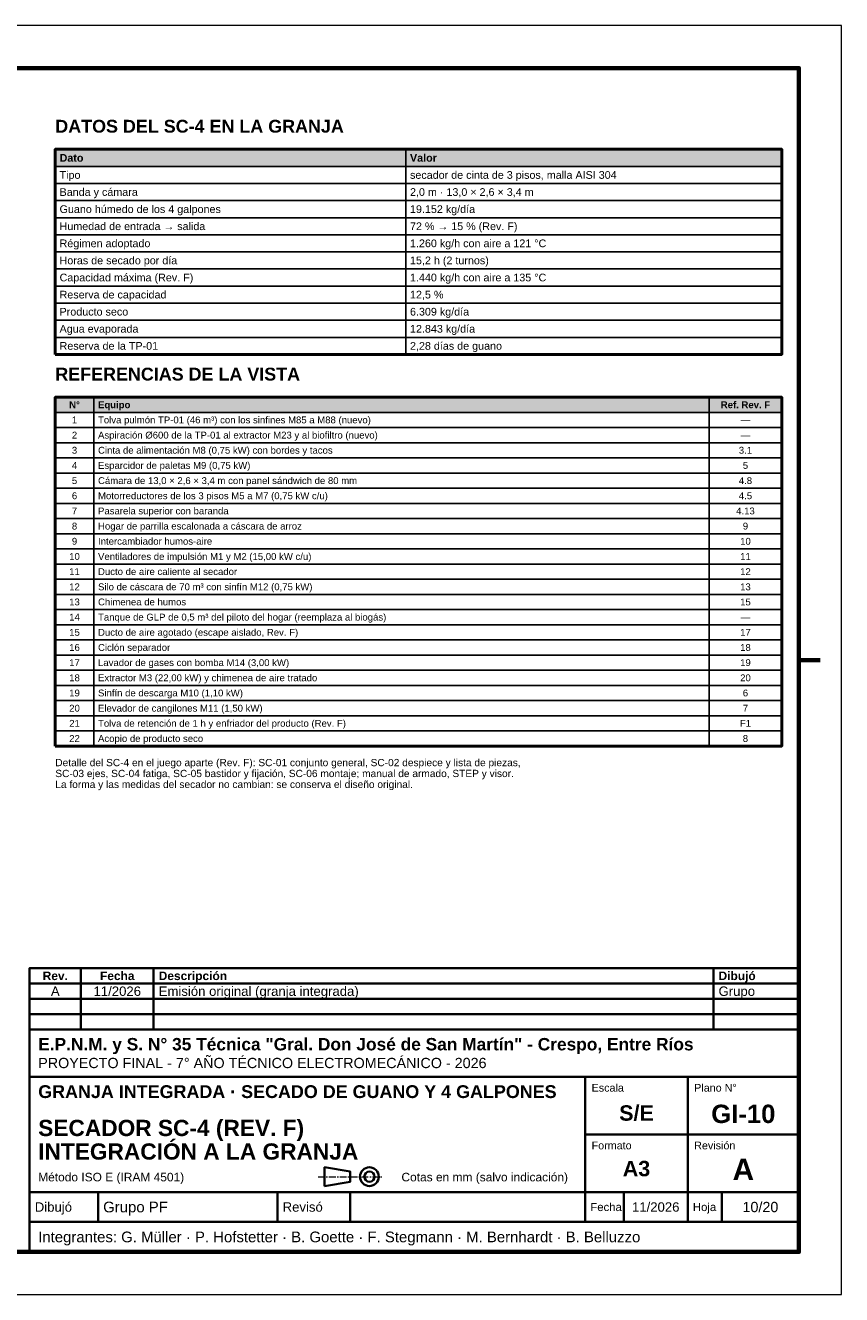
# Model space of a CAD drawing. Header units: millimetres. Extents: x 0 to 420, y 0 to 297.
# Tile 2 of 2: x 229 to 420, y 0 to 297. Entities that reach past the tile are written whole.
import ezdxf
from ezdxf.enums import TextEntityAlignment as Align

# ---------------------------------------------------------------- set-up
doc = ezdxf.new("R2010")
doc.units = ezdxf.units.MM
doc.header["$LTSCALE"] = 0.5
doc.linetypes.add('CENTER', pattern=[5.08, 3.175, -0.635, 0.635, -0.635])
for name, color, linetype, lineweight in [('CONTORNO', 7, 'CONTINUOUS', 50), ('EJES', 1, 'CENTER', 18), ('FINO', 7, 'CONTINUOUS', 25), ('HOJA', 8, 'CONTINUOUS', 13), ('RECUADRO', 7, 'CONTINUOUS', 70), ('RELLENO', 9, 'CONTINUOUS', 13), ('ROTULO', 7, 'CONTINUOUS', 35), ('TEXTO', 7, 'CONTINUOUS', 25)]:
    doc.layers.add(name, color=color, linetype=linetype, lineweight=lineweight)
doc.styles.add('NEGRITA', font='arialbd.ttf')
doc.styles.get("Standard").update_dxf_attribs({"font": 'arial.ttf'})

msp = doc.modelspace()

# ---------------------------------------------------------------- hatches: boundary and pattern name
at = {"layer": 'RELLENO', "true_color": 0xe2e8ee}
for points in [[(236, 264), (406, 264), (406, 268), (236, 268)], [(236, 206.45), (406, 206.45), (406, 210), (236, 210)]]:
    msp.add_hatch(color=7, dxfattribs=at).paths.add_polyline_path(points)

# ---------------------------------------------------------------- linework, layer by layer
at = {"layer": 'CONTORNO'}
for points in [[(236, 220), (406, 220), (406, 268), (236, 268)], [(236, 128.35), (406, 128.35), (406, 210), (236, 210)]]:
    msp.add_lwpolyline(points, close=True, dxfattribs=at)
at = {"layer": 'EJES'}
msp.add_line((297.5, 27.6), (312.5, 27.6), dxfattribs=at)
at = {"layer": 'FINO'}
for p, q in [((318, 268), (318, 220)), ((245, 210), (245, 128.35)), ((389, 210), (389, 128.35))]:
    msp.add_line(p, q, dxfattribs=at)
for points in [[(236, 264), (406, 264), (406, 268), (236, 268)], [(236, 260), (406, 260), (406, 264), (236, 264)], [(236, 256), (406, 256), (406, 260), (236, 260)], [(236, 252), (406, 252), (406, 256), (236, 256)], [(236, 248), (406, 248), (406, 252), (236, 252)], [(236, 244), (406, 244), (406, 248), (236, 248)], [(236, 240), (406, 240), (406, 244), (236, 244)], [(236, 236), (406, 236), (406, 240), (236, 240)], [(236, 232), (406, 232), (406, 236), (236, 236)], [(236, 228), (406, 228), (406, 232), (236, 232)], [(236, 224), (406, 224), (406, 228), (236, 228)], [(236, 220), (406, 220), (406, 224), (236, 224)], [(236, 206.45), (406, 206.45), (406, 210), (236, 210)], [(236, 202.9), (406, 202.9), (406, 206.45), (236, 206.45)], [(236, 199.35), (406, 199.35), (406, 202.9), (236, 202.9)], [(236, 195.8), (406, 195.8), (406, 199.35), (236, 199.35)], [(236, 192.25), (406, 192.25), (406, 195.8), (236, 195.8)], [(236, 188.7), (406, 188.7), (406, 192.25), (236, 192.25)], [(236, 185.15), (406, 185.15), (406, 188.7), (236, 188.7)], [(236, 181.6), (406, 181.6), (406, 185.15), (236, 185.15)], [(236, 178.05), (406, 178.05), (406, 181.6), (236, 181.6)], [(236, 174.5), (406, 174.5), (406, 178.05), (236, 178.05)], [(236, 170.95), (406, 170.95), (406, 174.5), (236, 174.5)], [(236, 167.4), (406, 167.4), (406, 170.95), (236, 170.95)], [(236, 163.85), (406, 163.85), (406, 167.4), (236, 167.4)], [(236, 160.3), (406, 160.3), (406, 163.85), (236, 163.85)], [(236, 156.75), (406, 156.75), (406, 160.3), (236, 160.3)], [(236, 153.2), (406, 153.2), (406, 156.75), (236, 156.75)], [(236, 149.65), (406, 149.65), (406, 153.2), (236, 153.2)], [(236, 146.1), (406, 146.1), (406, 149.65), (236, 149.65)], [(236, 142.55), (406, 142.55), (406, 146.1), (236, 146.1)], [(236, 139), (406, 139), (406, 142.55), (236, 142.55)], [(236, 135.45), (406, 135.45), (406, 139), (236, 139)], [(236, 131.9), (406, 131.9), (406, 135.45), (236, 135.45)], [(236, 128.35), (406, 128.35), (406, 131.9), (236, 131.9)]]:
    msp.add_lwpolyline(points, close=True, dxfattribs=at)
at = {"layer": 'HOJA'}
msp.add_lwpolyline([(0, 0), (420, 0), (420, 297), (0, 297)], close=True, dxfattribs=at)
at = {"layer": 'RECUADRO'}
msp.add_line((415, 148.5), (410, 148.5), dxfattribs=at)
msp.add_lwpolyline([(20, 10), (410, 10), (410, 287), (20, 287)], close=True, dxfattribs=at)
at = {"layer": 'ROTULO'}
for p, q in [((242, 72.8), (242, 76.4)), ((259, 72.8), (259, 76.4)), ((390, 72.8), (390, 76.4)), ((242, 69.2), (242, 72.8)), ((259, 69.2), (259, 72.8)), ((390, 69.2), (390, 72.8)), ((242, 65.6), (242, 69.2)), ((259, 65.6), (259, 69.2)), ((390, 65.6), (390, 69.2)), ((242, 62), (242, 65.6)), ((259, 62), (259, 65.6)), ((390, 62), (390, 65.6)), ((230, 62), (410, 62)), ((230, 10), (230, 62)), ((230, 51), (410, 51)), ((360, 24), (360, 51)), ((384, 24), (384, 51)), ((360, 37.5), (410, 37.5)), ((230, 24), (410, 24)), ((246, 17), (246, 24)), ((288, 17), (288, 24)), ((305, 17), (305, 24)), ((360, 17), (360, 24)), ((369, 17), (369, 24)), ((384, 17), (384, 24)), ((392, 17), (392, 24)), ((230, 17), (410, 17))]:
    msp.add_line(p, q, dxfattribs=at)
for points in [[(230, 72.8), (410, 72.8), (410, 76.4), (230, 76.4)], [(230, 69.2), (410, 69.2), (410, 72.8), (230, 72.8)], [(230, 65.6), (410, 65.6), (410, 69.2), (230, 69.2)], [(230, 62), (410, 62), (410, 65.6), (230, 65.6)], [(299, 25.4), (305, 26.4), (305, 28.8), (299, 29.8)]]:
    msp.add_lwpolyline(points, close=True, dxfattribs=at)
for radius in [2.2, 1.2]:
    msp.add_circle((309.5, 27.6), radius, dxfattribs=at)

# ---------------------------------------------------------------- texts
at = {"layer": 'ROTULO', "style": 'NEGRITA'}
for s, height, p in [('Rev.', 2, (236, 74.6)), ('Fecha', 2, (250.5, 74.6)), ('S/E', 3.6, (372, 42.5)), ('GI-10', 4.3, (397, 42.3)), ('A3', 3.6, (372, 29.5)), ('A', 5, (397, 29.3))]:
    msp.add_text(s, height=height, dxfattribs=at).set_placement(p, align=Align.MIDDLE_CENTER)
for s, height, p in [('Descripción', 2, (260.2, 74.6)), ('Dibujó', 2, (391.2, 74.6)), ('E.P.N.M. y S. N° 35 Técnica "Gral. Don José de San Martín" - Crespo, Entre Ríos', 2.9, (232, 58.6)), ('GRANJA INTEGRADA · SECADO DE GUANO Y 4 GALPONES', 3, (232, 47.5)), ('SECADOR SC-4 (REV. F)', 3.8, (232, 39)), ('INTEGRACIÓN A LA GRANJA', 3.8, (232, 33.49))]:
    msp.add_text(s, height=height, dxfattribs=at).set_placement(p, align=Align.MIDDLE_LEFT)
at = {"layer": 'ROTULO'}
for s, height, p in [('A', 2.2, (236, 71)), ('11/2026', 2.2, (250.5, 71)), ('11/2026', 2.2, (376.5, 20.5)), ('10/20', 2.4, (401, 20.5))]:
    msp.add_text(s, height=height, dxfattribs=at).set_placement(p, align=Align.MIDDLE_CENTER)
for s, height, p in [('Emisión original (granja integrada)', 2.2, (260.2, 71)), ('Grupo', 2.2, (391.2, 71)), ('PROYECTO FINAL - 7° AÑO TÉCNICO ELECTROMECÁNICO - 2026', 2.4, (232, 54.2)), ('Método ISO E (IRAM 4501)', 2, (232, 27.5)), ('Cotas en mm (salvo indicación)', 2, (317, 27.5)), ('Dibujó', 2.2, (231.2, 20.5)), ('Grupo PF', 2.5, (247.2, 20.5)), ('Revisó', 2.2, (289.2, 20.5)), ('Fecha', 1.9, (361.2, 20.5)), ('Hoja', 1.9, (385.2, 20.5)), ('Integrantes: G. Müller · P. Hofstetter · B. Goette · F. Stegmann · M. Bernhardt · B. Belluzzo', 2.5, (232, 13.5))]:
    msp.add_text(s, height=height, dxfattribs=at).set_placement(p, align=Align.MIDDLE_LEFT)
for s, p in [('Escala', (361.5, 49.3)), ('Plano N°', (385.5, 49.3)), ('Formato', (361.5, 35.8)), ('Revisión', (385.5, 35.8))]:
    msp.add_text(s, height=1.8, dxfattribs=at).set_placement(p, align=Align.TOP_LEFT)
at = {"layer": 'TEXTO', "style": 'NEGRITA'}
for s, p in [('DATOS DEL SC-4 EN LA GRANJA', (236, 271)), ('REFERENCIAS DE LA VISTA', (236, 213))]:
    msp.add_text(s, height=3, dxfattribs=at).set_placement(p, align=Align.BOTTOM_LEFT)
for s, height, p in [('Dato', 1.8, (237, 266)), ('Valor', 1.8, (319, 266)), ('Equipo', 1.6, (246, 208.22))]:
    msp.add_text(s, height=height, dxfattribs=at).set_placement(p, align=Align.MIDDLE_LEFT)
at = {"layer": 'TEXTO'}
for s, height, p in [('Tipo', 1.8, (237, 262)), ('secador de cinta de 3 pisos, malla AISI 304', 1.8, (319, 262)), ('Banda y cámara', 1.8, (237, 258)), ('2,0 m · 13,0 × 2,6 × 3,4 m', 1.8, (319, 258)), ('Guano húmedo de los 4 galpones', 1.8, (237, 254)), ('19.152 kg/día', 1.8, (319, 254)), ('Humedad de entrada → salida', 1.8, (237, 250)), ('72 % → 15 % (Rev. F)', 1.8, (319, 250)), ('Régimen adoptado', 1.8, (237, 246)), ('1.260 kg/h con aire a 121 °C', 1.8, (319, 246)), ('Horas de secado por día', 1.8, (237, 242)), ('15,2 h (2 turnos)', 1.8, (319, 242)), ('Capacidad máxima (Rev. F)', 1.8, (237, 238)), ('1.440 kg/h con aire a 135 °C', 1.8, (319, 238)), ('Reserva de capacidad', 1.8, (237, 234)), ('12,5 %', 1.8, (319, 234)), ('Producto seco', 1.8, (237, 230)), ('6.309 kg/día', 1.8, (319, 230)), ('Agua evaporada', 1.8, (237, 226)), ('12.843 kg/día', 1.8, (319, 226)), ('Reserva de la TP-01', 1.8, (237, 222)), ('2,28 días de guano', 1.8, (319, 222)), ('Tolva pulmón TP-01 (46 m³) con los sinfines M85 a M88 (nuevo)', 1.6, (246, 204.68)), ('Aspiración Ø600 de la TP-01 al extractor M23 y al biofiltro (nuevo)', 1.6, (246, 201.12)), ('Cinta de alimentación M8 (0,75 kW) con bordes y tacos', 1.6, (246, 197.58)), ('Esparcidor de paletas M9 (0,75 kW)', 1.6, (246, 194.03)), ('Cámara de 13,0 × 2,6 × 3,4 m con panel sándwich de 80 mm', 1.6, (246, 190.47)), ('Motorreductores de los 3 pisos M5 a M7 (0,75 kW c/u)', 1.6, (246, 186.93)), ('Pasarela superior con baranda', 1.6, (246, 183.38)), ('Hogar de parrilla escalonada a cáscara de arroz', 1.6, (246, 179.83)), ('Intercambiador humos-aire', 1.6, (246, 176.28)), ('Ventiladores de impulsión M1 y M2 (15,00 kW c/u)', 1.6, (246, 172.72)), ('Ducto de aire caliente al secador', 1.6, (246, 169.18)), ('Silo de cáscara de 70 m³ con sinfín M12 (0,75 kW)', 1.6, (246, 165.62)), ('Chimenea de humos', 1.6, (246, 162.08)), ('Tanque de GLP de 0,5 m³ del piloto del hogar (reemplaza al biogás)', 1.6, (246, 158.53)), ('Ducto de aire agotado (escape aislado, Rev. F)', 1.6, (246, 154.97)), ('Ciclón separador', 1.6, (246, 151.43)), ('Lavador de gases con bomba M14 (3,00 kW)', 1.6, (246, 147.88)), ('Extractor M3 (22,00 kW) y chimenea de aire tratado', 1.6, (246, 144.33)), ('Sinfín de descarga M10 (1,10 kW)', 1.6, (246, 140.78)), ('Elevador de cangilones M11 (1,50 kW)', 1.6, (246, 137.22)), ('Tolva de retención de 1 h y enfriador del producto (Rev. F)', 1.6, (246, 133.68)), ('Acopio de producto seco', 1.6, (246, 130.13))]:
    msp.add_text(s, height=height, dxfattribs=at).set_placement(p, align=Align.MIDDLE_LEFT)
at = {"layer": 'TEXTO', "style": 'NEGRITA'}
for s, p in [('N°', (240.5, 208.22)), ('Ref. Rev. F', (397.5, 208.22))]:
    msp.add_text(s, height=1.6, dxfattribs=at).set_placement(p, align=Align.MIDDLE_CENTER)
at = {"layer": 'TEXTO'}
for s, p in [('1', (240.5, 204.68)), ('—', (397.5, 204.68)), ('2', (240.5, 201.12)), ('—', (397.5, 201.12)), ('3', (240.5, 197.58)), ('3.1', (397.5, 197.58)), ('4', (240.5, 194.03)), ('5', (397.5, 194.03)), ('5', (240.5, 190.47)), ('4.8', (397.5, 190.47)), ('6', (240.5, 186.93)), ('4.5', (397.5, 186.93)), ('7', (240.5, 183.38)), ('4.13', (397.5, 183.38)), ('8', (240.5, 179.83)), ('9', (397.5, 179.83)), ('9', (240.5, 176.28)), ('10', (397.5, 176.28)), ('10', (240.5, 172.72)), ('11', (397.5, 172.72)), ('11', (240.5, 169.18)), ('12', (397.5, 169.18)), ('12', (240.5, 165.62)), ('13', (397.5, 165.62)), ('13', (240.5, 162.08)), ('15', (397.5, 162.08)), ('14', (240.5, 158.53)), ('—', (397.5, 158.53)), ('15', (240.5, 154.97)), ('17', (397.5, 154.97)), ('16', (240.5, 151.43)), ('18', (397.5, 151.43)), ('17', (240.5, 147.88)), ('19', (397.5, 147.88)), ('18', (240.5, 144.33)), ('20', (397.5, 144.33)), ('19', (240.5, 140.78)), ('6', (397.5, 140.78)), ('20', (240.5, 137.22)), ('7', (397.5, 137.22)), ('21', (240.5, 133.68)), ('F1', (397.5, 133.68)), ('22', (240.5, 130.13)), ('8', (397.5, 130.13))]:
    msp.add_text(s, height=1.6, dxfattribs=at).set_placement(p, align=Align.MIDDLE_CENTER)
for s, p in [('Detalle del SC-4 en el juego aparte (Rev. F): SC-01 conjunto general, SC-02 despiece y lista de piezas,', (236, 125.35)), ('SC-03 ejes, SC-04 fatiga, SC-05 bastidor y fijación, SC-06 montaje; manual de armado, STEP y visor.', (236, 122.8)), ('La forma y las medidas del secador no cambian: se conserva el diseño original.', (236, 120.25))]:
    msp.add_text(s, height=1.7, dxfattribs=at).set_placement(p, align=Align.TOP_LEFT)

doc.saveas('drawing.dxf')
